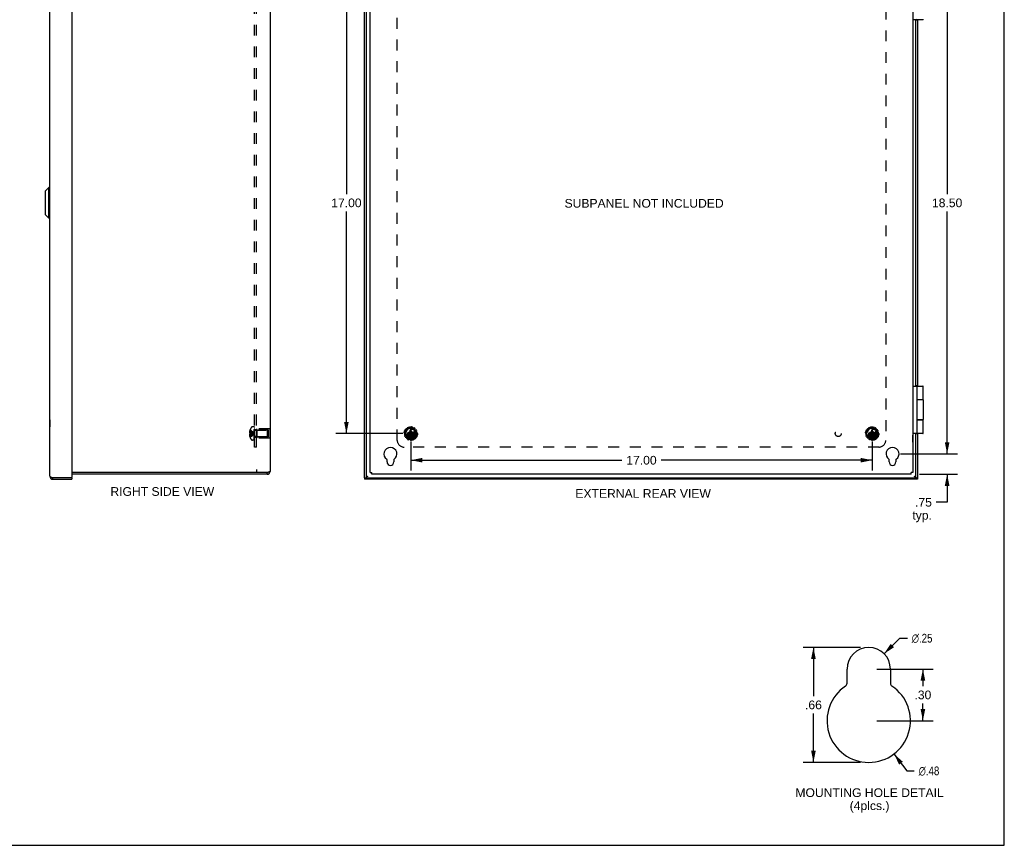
# Model space of a CAD drawing. Header units: inches. Extents: x 0 to 72.6, y 0 to 47.
# Tile 15 of 16: x 36.3 to 72.6, y 0 to 30.4. Entities that reach past the tile are written whole.
import ezdxf

# ---------------------------------------------------------------- set-up
doc = ezdxf.new("R2010")
doc.units = ezdxf.units.IN
doc.header["$LTSCALE"] = 3.990854
doc.header["$MEASUREMENT"] = 0
doc.linetypes.add('HIDDEN', pattern=[0.2, 0.1, -0.1])
doc.layers.get('0').update_dxf_attribs({"linetype": 'CONTINUOUS'})
for name, color, linetype in [('02___PRT_ALL_AXES', 7, 'CONTINUOUS'), ('06___PRT_ALL_SURFS', 7, 'CONTINUOUS'), ('DEFAULT_2', 8, 'HIDDEN'), ('DIMENSIONS', 7, 'CONTINUOUS'), ('MTG_HOLES_YES', 7, 'CONTINUOUS')]:
    doc.layers.add(name, color=color, linetype=linetype)
doc.styles.get("Standard").update_dxf_attribs({"font": 'arial.ttf'})
doc.styles.add('TEXTSTYLE_1', font='gdt', dxfattribs={"width": 0.8})
doc.dimstyles.new('DIMSTYLE_1', dxfattribs={"dimtxt": 0.320122, "dimasz": 0.426829, "dimexe": 0.09, "dimexo": 0.07, "dimgap": 0.0375, "dimtad": 0, "dimtih": 1, "dimtoh": 1, "dimzin": 4, "dimdsep": 46, "dimtxsty": 'Standard', "dimblk": '_FILLED', "dimblk1": '_FILLED', "dimblk2": '_FILLED', "dimcen": 0.09, "dimazin": 1, "dimtfac": 1, "dimtofl": 0, "dimtmove": 0, "dimatfit": 3, "dimldrblk": '_FILLED', "dimfxl": 1, "dimtolj": 1, "dimtzin": 4, "dimarcsym": 0})
doc.dimstyles.new('DIMSTYLE_2', dxfattribs={"dimtxt": 0.320122, "dimasz": 0.426829, "dimexe": 0.09, "dimexo": 0.07, "dimgap": 0.09, "dimtad": 0, "dimtih": 1, "dimtoh": 1, "dimlfac": 0.234286, "dimzin": 4, "dimdsep": 46, "dimtxsty": 'Standard', "dimblk": '_FILLED', "dimblk1": '_FILLED', "dimblk2": '_FILLED', "dimcen": 0.09, "dimazin": 1, "dimtfac": 1, "dimtofl": 0, "dimtmove": 0, "dimatfit": 1, "dimldrblk": '_FILLED', "dimfxl": 1, "dimtolj": 1, "dimtzin": 4, "dimarcsym": 0})
doc.dimstyles.new('DIMSTYLE_3', dxfattribs={"dimtxt": 0.320122, "dimasz": 0.426829, "dimexe": 0.09, "dimexo": 0.07, "dimgap": 0.0375, "dimtad": 0, "dimtih": 1, "dimtoh": 1, "dimlfac": 0.234286, "dimzin": 4, "dimdsep": 46, "dimtxsty": 'Standard', "dimblk": '_FILLED', "dimblk1": '_FILLED', "dimblk2": '_FILLED', "dimcen": 0.09, "dimazin": 1, "dimtfac": 1, "dimtofl": 0, "dimtmove": 0, "dimatfit": 3, "dimldrblk": '_FILLED', "dimfxl": 1, "dimtolj": 1, "dimtzin": 4, "dimarcsym": 0})

# ---------------------------------------------------------------- blocks, each defined once
blk = doc.blocks.new('_FILLED')
at = {"color": 0, "linetype": 'ByBlock'}
blk.add_solid([(0, 0), (-1, 0.2), (-1, -0.2)], dxfattribs=at)
blk = doc.blocks.new('*D8')
at = {"layer": 'DIMENSIONS', "color": 2, "linetype": 'Continuous'}
for p, q in [((50.393, 32.173), (47.935, 32.173)), ((48.319, 32.173), (48.319, 23.994)), ((48.319, 15.173), (48.319, 23.353)), ((50.393, 15.173), (47.935, 15.173))]:
    blk.add_line(p, q, dxfattribs=at)
at = {"layer": 'DIMENSIONS', "color": 2, "linetype": 'Continuous', "xscale": 0.4268292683, "yscale": 0.4268292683, "zscale": 0.4268292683}
for p, rotation in [((48.319, 32.173), 90), ((48.319, 15.173), 270)]:
    blk.add_blockref('_FILLED', p, dxfattribs=dict(at, rotation=rotation))
at = {"layer": 'DIMENSIONS', "color": 2, "linetype": 'Continuous', "insert": (48.319, 23.834), "char_height": 0.3201, "width": 1.11864, "attachment_point": 2, "line_spacing_factor": 0.9}
blk.add_mtext('17.00', dxfattribs=at)
blk = doc.blocks.new('*D9')
at = {"layer": 'DIMENSIONS', "color": 2, "linetype": 'Continuous'}
for p, q in [((50.692, 14.875), (50.692, 13.806)), ((67.692, 14.875), (67.692, 13.806)), ((50.692, 14.19), (58.472, 14.19)), ((67.692, 14.19), (59.911, 14.19))]:
    blk.add_line(p, q, dxfattribs=at)
at = {"layer": 'DIMENSIONS', "color": 2, "linetype": 'Continuous', "xscale": 0.4268292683, "yscale": 0.4268292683, "zscale": 0.4268292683, "rotation": 180}
blk.add_blockref('_FILLED', (50.692, 14.19), dxfattribs=at)
at = {"layer": 'DIMENSIONS', "color": 2, "linetype": 'Continuous', "xscale": 0.4268292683, "yscale": 0.4268292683, "zscale": 0.4268292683}
blk.add_blockref('_FILLED', (67.692, 14.19), dxfattribs=at)
at = {"layer": 'DIMENSIONS', "color": 2, "linetype": 'Continuous', "insert": (59.192, 14.35), "char_height": 0.3201, "width": 1.11864, "attachment_point": 2, "line_spacing_factor": 0.9}
blk.add_mtext('17.00', dxfattribs=at)
blk = doc.blocks.new('*D10')
at = {"layer": 'DIMENSIONS', "color": 2, "linetype": 'Continuous'}
for p, q in [((68.131, 7.058), (68.706, 7.631)), ((68.706, 7.631), (68.991, 7.631))]:
    blk.add_line(p, q, dxfattribs=at)
at = {"layer": 'DIMENSIONS', "color": 2, "linetype": 'Continuous', "xscale": 0.4268292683, "yscale": 0.4268292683, "zscale": 0.4268292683, "rotation": 224.9412113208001}
blk.add_blockref('_FILLED', (68.131, 7.058), dxfattribs=at)
at = {"layer": 'DIMENSIONS', "color": 2, "linetype": 'Continuous', "insert": (69.151, 7.792), "char_height": 0.32012, "width": 1.04803, "attachment_point": 1, "line_spacing_factor": 0.9, "style": 'TEXTSTYLE_1'}
blk.add_mtext('{\\fgdt;n}\\fArial;.25', dxfattribs=at)
blk = doc.blocks.new('*D11')
at = {"layer": 'DIMENSIONS', "color": 2, "linetype": 'Continuous'}
for p, q in [((68.495, 3.368), (68.971, 2.743)), ((68.971, 2.743), (69.244, 2.743))]:
    blk.add_line(p, q, dxfattribs=at)
at = {"layer": 'DIMENSIONS', "color": 2, "linetype": 'Continuous', "xscale": 0.4268292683, "yscale": 0.4268292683, "zscale": 0.4268292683, "rotation": 127.2449690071}
blk.add_blockref('_FILLED', (68.495, 3.368), dxfattribs=at)
at = {"layer": 'DIMENSIONS', "color": 2, "linetype": 'Continuous', "insert": (69.404, 2.903), "char_height": 0.32012, "width": 1.04803, "attachment_point": 1, "line_spacing_factor": 0.9, "style": 'TEXTSTYLE_1'}
blk.add_mtext('{\\fgdt;n}\\fArial;.48', dxfattribs=at)
blk = doc.blocks.new('*D12')
at = {"layer": 'DIMENSIONS', "color": 2, "linetype": 'Continuous'}
for p, q in [((67.266, 7.293), (65.144, 7.293)), ((65.528, 7.293), (65.528, 5.494)), ((65.528, 3.055), (65.528, 4.854)), ((67.266, 3.055), (65.144, 3.055))]:
    blk.add_line(p, q, dxfattribs=at)
at = {"layer": 'DIMENSIONS', "color": 2, "linetype": 'Continuous', "xscale": 0.4268292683, "yscale": 0.4268292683, "zscale": 0.4268292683}
for p, rotation in [((65.528, 7.293), 90), ((65.528, 3.055), 270)]:
    blk.add_blockref('_FILLED', p, dxfattribs=dict(at, rotation=rotation))
at = {"layer": 'DIMENSIONS', "color": 2, "linetype": 'Continuous', "insert": (65.528, 5.334), "char_height": 0.3201, "width": 0.6212, "attachment_point": 2, "line_spacing_factor": 0.9}
blk.add_mtext('.66', dxfattribs=at)
blk = doc.blocks.new('*D14')
at = {"layer": 'DIMENSIONS', "color": 2, "linetype": 'Continuous'}
for p, q in [((68.741, 32.923), (70.839, 32.923)), ((70.454, 32.923), (70.454, 23.994)), ((70.454, 14.423), (70.454, 23.353)), ((68.741, 14.423), (70.839, 14.423))]:
    blk.add_line(p, q, dxfattribs=at)
at = {"layer": 'DIMENSIONS', "color": 2, "linetype": 'Continuous', "xscale": 0.4268292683, "yscale": 0.4268292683, "zscale": 0.4268292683}
for p, rotation in [((70.454, 32.923), 90), ((70.454, 14.423), 270)]:
    blk.add_blockref('_FILLED', p, dxfattribs=dict(at, rotation=rotation))
at = {"layer": 'DIMENSIONS', "color": 2, "linetype": 'Continuous', "insert": (70.454, 23.834), "char_height": 0.3201, "width": 1.11864, "attachment_point": 2, "line_spacing_factor": 0.9}
blk.add_mtext('18.50', dxfattribs=at)
blk = doc.blocks.new('*D19')
at = {"layer": 'DIMENSIONS', "color": 2, "linetype": 'Continuous'}
for p, q in [((70.454, 14.423), (70.454, 15.277)), ((68.741, 14.423), (70.839, 14.423)), ((69.431, 13.673), (70.839, 13.673)), ((70.454, 13.673), (70.454, 12.641)), ((70.454, 12.641), (70.053, 12.641))]:
    blk.add_line(p, q, dxfattribs=at)
at = {"layer": 'DIMENSIONS', "color": 2, "linetype": 'Continuous', "xscale": 0.4268292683, "yscale": 0.4268292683, "zscale": 0.4268292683}
for p, rotation in [((70.454, 14.423), 270), ((70.454, 13.673), 90)]:
    blk.add_blockref('_FILLED', p, dxfattribs=dict(at, rotation=rotation))
at = {"layer": 'DIMENSIONS', "color": 2, "linetype": 'Continuous', "insert": (69.893, 12.801), "char_height": 0.3201, "width": 0.71998, "attachment_point": 3, "line_spacing_factor": 0.9}
blk.add_mtext('.75\\Ptyp.', dxfattribs=at)
blk = doc.blocks.new('*D20')
at = {"layer": 'DIMENSIONS', "color": 2, "linetype": 'Continuous'}
for p, q in [((67.864, 6.493), (69.945, 6.493)), ((69.561, 6.493), (69.561, 5.862)), ((69.561, 4.592), (69.561, 5.222)), ((67.864, 4.592), (69.945, 4.592))]:
    blk.add_line(p, q, dxfattribs=at)
at = {"layer": 'DIMENSIONS', "color": 2, "linetype": 'Continuous', "xscale": 0.4268292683, "yscale": 0.4268292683, "zscale": 0.4268292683}
for p, rotation in [((69.561, 6.493), 90), ((69.561, 4.592), 270)]:
    blk.add_blockref('_FILLED', p, dxfattribs=dict(at, rotation=rotation))
at = {"layer": 'DIMENSIONS', "color": 2, "linetype": 'Continuous', "insert": (69.561, 5.702), "char_height": 0.3201, "width": 0.6212, "attachment_point": 2, "line_spacing_factor": 0.9}
blk.add_mtext('.30', dxfattribs=at)

msp = doc.modelspace()

# ---------------------------------------------------------------- linework, layer by layer
at = {"color": 7, "linetype": 'Continuous'}
for p, q in [((72.561, 0), (72.561, 46.951)), ((49.047, 33.801), (49.047, 13.546)), ((69.555, 30.423), (69.192, 30.423)), ((69.302, 16.923), (69.302, 30.423)), ((69.362, 30.408), (69.302, 30.408)), ((37.235, 24.118), (37.353, 24.236)), ((37.235, 23.229), (37.235, 24.118)), ((37.353, 23.111), (37.353, 24.236)), ((37.235, 23.229), (37.353, 23.111)), ((69.192, 16.923), (69.555, 16.923)), ((69.302, 16.938), (69.362, 16.938)), ((69.336, 16.903), (69.336, 15.193)), ((69.343, 16.423), (69.555, 16.423)), ((69.559, 16.418), (69.356, 16.418)), ((69.506, 16.423), (69.506, 16.418)), ((37.387, 15.674), (37.391, 15.674)), ((37.387, 15.674), (37.387, 15.418)), ((69.555, 15.673), (69.343, 15.673)), ((69.356, 15.678), (69.559, 15.678)), ((69.506, 15.678), (69.506, 15.673)), ((37.387, 15.418), (37.391, 15.418)), ((69.555, 15.173), (69.192, 15.173)), ((69.196, 15.111), (69.192, 15.111)), ((69.196, 14.855), (69.196, 15.111)), ((69.302, 13.546), (69.302, 15.173)), ((69.362, 15.158), (69.302, 15.158)), ((69.196, 14.855), (69.192, 14.855)), ((37.503, 13.486), (37.503, 13.546)), ((38.186, 13.546), (38.201, 13.546)), ((45.01, 13.733), (38.201, 13.733)), ((38.201, 13.546), (38.201, 13.486)), ((45.398, 13.673), (45.398, 13.733)), ((48.987, 13.546), (48.987, 13.486)), ((48.987, 13.546), (69.362, 13.546)), ((49.087, 13.591), (49.084, 13.589)), ((49.088, 13.59), (49.084, 13.587)), ((49.091, 13.593), (49.087, 13.591)), ((49.092, 13.593), (49.088, 13.59)), ((49.099, 13.598), (49.092, 13.593)), ((49.192, 13.733), (49.252, 13.733)), ((49.252, 13.673), (49.252, 13.733)), ((69.192, 13.733), (69.132, 13.733)), ((69.132, 13.673), (69.132, 13.733)), ((69.25, 13.598), (69.255, 13.595)), ((69.253, 13.595), (69.25, 13.598)), ((69.259, 13.591), (69.253, 13.595)), ((69.255, 13.595), (69.258, 13.593)), ((69.258, 13.593), (69.261, 13.591)), ((69.262, 13.589), (69.259, 13.591)), ((69.266, 13.586), (69.262, 13.589)), ((69.27, 13.584), (69.266, 13.586)), ((69.362, 13.546), (69.362, 13.486)), ((0, 0), (72.561, 0))]:
    msp.add_line(p, q, dxfattribs=at)
at = {"color": 3, "linetype": 'Continuous'}
for p, q in [((37.391, 13.598), (37.391, 33.749)), ((38.201, 33.786), (38.201, 13.561)), ((48.987, 13.546), (48.987, 33.801)), ((45.51, 33.561), (45.51, 13.785)), ((49.192, 13.733), (49.192, 33.613)), ((69.192, 33.613), (69.192, 13.733)), ((69.362, 30.423), (69.362, 16.923)), ((69.362, 15.173), (69.362, 13.546)), ((49.817, 14.126), (49.817, 14.208)), ((50.067, 14.208), (50.067, 14.126)), ((68.317, 14.126), (68.317, 14.208)), ((68.567, 14.208), (68.567, 14.126)), ((45.01, 13.845), (45.01, 13.733)), ((37.467, 13.557), (37.472, 13.555)), ((37.472, 13.555), (37.479, 13.553)), ((37.479, 13.553), (37.487, 13.551)), ((37.487, 13.551), (37.503, 13.546)), ((38.186, 13.546), (37.503, 13.546)), ((37.503, 13.486), (38.201, 13.486)), ((45.398, 13.673), (38.201, 13.673)), ((45.398, 13.733), (45.01, 13.733)), ((69.362, 13.486), (48.987, 13.486)), ((69.132, 13.673), (49.252, 13.673))]:
    msp.add_line(p, q, dxfattribs=at)
for points in [[(37.391, 13.598), (37.391, 13.597), (37.391, 13.596), (37.391, 13.596), (37.392, 13.595), (37.392, 13.594), (37.392, 13.593), (37.393, 13.592), (37.393, 13.592), (37.394, 13.591), (37.394, 13.59), (37.395, 13.589), (37.396, 13.588), (37.396, 13.588), (37.397, 13.587), (37.398, 13.586), (37.399, 13.585), (37.4, 13.585), (37.401, 13.584), (37.402, 13.583), (37.404, 13.582), (37.405, 13.581), (37.406, 13.581), (37.408, 13.58), (37.409, 13.579), (37.41, 13.578), (37.412, 13.577), (37.414, 13.577), (37.415, 13.576), (37.417, 13.575), (37.419, 13.574), (37.42, 13.574), (37.422, 13.573), (37.424, 13.572), (37.426, 13.571), (37.428, 13.57), (37.43, 13.57), (37.432, 13.569), (37.434, 13.568), (37.436, 13.567), (37.438, 13.566), (37.44, 13.566), (37.443, 13.565), (37.445, 13.564), (37.447, 13.563), (37.45, 13.562), (37.452, 13.562), (37.454, 13.561), (37.457, 13.56), (37.459, 13.559), (37.462, 13.559), (37.467, 13.557)], [(45.51, 13.785), (45.509, 13.781), (45.506, 13.777), (45.502, 13.772), (45.495, 13.768), (45.487, 13.764), (45.477, 13.759), (45.466, 13.755), (45.454, 13.751), (45.441, 13.746), (45.427, 13.742), (45.413, 13.738), (45.398, 13.733)]]:
    msp.add_lwpolyline(points, dxfattribs=at)
at = {"color": 7, "linetype": 'Continuous'}
for points in [[(49.064, 13.574), (49.063, 13.573), (49.062, 13.572), (49.061, 13.571), (49.06, 13.57), (49.059, 13.569), (49.058, 13.568), (49.057, 13.567), (49.056, 13.566), (49.055, 13.565), (49.054, 13.564), (49.053, 13.563), (49.052, 13.562), (49.052, 13.561), (49.051, 13.559), (49.05, 13.558), (49.05, 13.557), (49.049, 13.556), (49.049, 13.555), (49.048, 13.554), (49.048, 13.553), (49.048, 13.552), (49.047, 13.551), (49.047, 13.55), (49.047, 13.549), (49.047, 13.548), (49.047, 13.547), (49.047, 13.546)], [(49.084, 13.587), (49.081, 13.585), (49.079, 13.584), (49.077, 13.582), (49.075, 13.581), (49.073, 13.58), (49.072, 13.579), (49.07, 13.577), (49.068, 13.576), (49.066, 13.575), (49.064, 13.574), (49.063, 13.573)], [(49.084, 13.589), (49.083, 13.588), (49.081, 13.587), (49.08, 13.585), (49.078, 13.584), (49.077, 13.583), (49.075, 13.582), (49.074, 13.581), (49.072, 13.58), (49.071, 13.579), (49.07, 13.578), (49.068, 13.577), (49.067, 13.576), (49.066, 13.575), (49.064, 13.574)], [(49.099, 13.598), (49.097, 13.597), (49.095, 13.596), (49.091, 13.593)], [(69.261, 13.591), (69.264, 13.589), (69.266, 13.588), (69.267, 13.587), (69.269, 13.585), (69.27, 13.584), (69.272, 13.583), (69.273, 13.582), (69.275, 13.581), (69.276, 13.58), (69.278, 13.579), (69.279, 13.578), (69.28, 13.577), (69.282, 13.576), (69.283, 13.575), (69.284, 13.574)], [(69.285, 13.573), (69.284, 13.574), (69.282, 13.575), (69.28, 13.576), (69.279, 13.577), (69.277, 13.579), (69.275, 13.58), (69.273, 13.581), (69.271, 13.582), (69.27, 13.584)], [(69.284, 13.574), (69.285, 13.573), (69.287, 13.572), (69.288, 13.571), (69.289, 13.57), (69.29, 13.569), (69.291, 13.568), (69.292, 13.567), (69.293, 13.566), (69.294, 13.565), (69.294, 13.564), (69.295, 13.563), (69.296, 13.562), (69.297, 13.561), (69.297, 13.559), (69.298, 13.558), (69.299, 13.557), (69.299, 13.556), (69.3, 13.555), (69.3, 13.554), (69.3, 13.553), (69.301, 13.552), (69.301, 13.551), (69.301, 13.55), (69.302, 13.549), (69.302, 13.548), (69.302, 13.547), (69.302, 13.546)]]:
    msp.add_lwpolyline(points, dxfattribs=at)
for centre, radius, start, end in [((69.316, 30.443), 0.02, 270, 360), ((69.555, 30.443), 0.02, 270, 360), ((69.316, 16.903), 0.02, 0, 90), ((69.555, 16.903), 0.02, 0, 90), ((69.356, 16.438), 0.02, 180.0002, 270), ((69.555, 16.443), 0.02, 270, 360), ((69.559, 16.398), 0.02, 0, 90), ((69.356, 15.658), 0.02, 90, 180), ((69.555, 15.653), 0.02, 0, 90), ((69.559, 15.698), 0.02, 270, 360), ((69.316, 15.193), 0.02, 270, 360), ((69.555, 15.193), 0.02, 270, 360), ((37.503, 13.598), 0.052, 236.7237, 270), ((45.398, 13.785), 0.052, 270, 302.7214)]:
    msp.add_arc(centre, radius, start, end, dxfattribs=at)
at = {"color": 3, "linetype": 'Continuous'}
for centre, radius, start, end in [((49.942, 14.423), 0.24, 303.8964, 236.1036), ((68.442, 14.423), 0.24, 303.8964, 236.1036), ((49.797, 14.208), 0.02, 0, 56.1036), ((50.087, 14.208), 0.02, 123.8964, 180), ((68.297, 14.208), 0.02, 0, 56.1036), ((68.587, 14.208), 0.02, 123.8964, 180), ((49.942, 14.126), 0.125, 180, 360), ((68.442, 14.126), 0.125, 180, 360), ((37.503, 13.598), 0.112, 180, 270), ((38.186, 13.561), 0.015, 270, 360), ((45.398, 13.785), 0.112, 270, 360)]:
    msp.add_arc(centre, radius, start, end, dxfattribs=at)
at = {"layer": '02___PRT_ALL_AXES', "color": 7, "linetype": 'Continuous'}
for p, q in [((37.391, 24.236), (37.353, 24.236)), ((37.391, 23.111), (37.353, 23.111)), ((69.575, 16.443), (69.575, 16.903)), ((69.5, 16.418), (69.5, 16.423)), ((69.579, 15.698), (69.579, 16.398)), ((69.344, 15.673), (69.344, 15.674)), ((69.5, 15.673), (69.5, 15.678)), ((69.575, 15.193), (69.575, 15.653))]:
    msp.add_line(p, q, dxfattribs=at)
at = {"layer": '02___PRT_ALL_AXES', "color": 8, "linetype": 'HIDDEN'}
for p, q in [((45.01, 15.314), (44.935, 15.314)), ((44.935, 15.314), (44.935, 15.033)), ((45.01, 15.282), (44.935, 15.282)), ((45.01, 15.314), (45.01, 15.033)), ((45.493, 15.344), (45.014, 15.344)), ((45.014, 15.003), (45.014, 15.344)), ((45.01, 15.064), (44.935, 15.064)), ((45.01, 15.033), (44.935, 15.033)), ((45.493, 15.003), (45.014, 15.003))]:
    msp.add_line(p, q, dxfattribs=at)
for centre, radius in [((50.692, 15.173), 0.141), ((66.442, 15.173), 0.109), ((67.692, 15.173), 0.141)]:
    msp.add_circle(centre, radius, dxfattribs=at)
at = {"layer": '06___PRT_ALL_SURFS', "color": 8, "linetype": 'HIDDEN'}
for p, q in [((45.51, 15.361), (45.493, 15.361)), ((45.493, 15.361), (45.493, 14.986)), ((50.583, 15.361), (50.475, 15.173)), ((50.8, 15.361), (50.583, 15.361)), ((50.908, 15.173), (50.8, 15.361)), ((67.583, 15.361), (67.475, 15.173)), ((67.8, 15.361), (67.583, 15.361)), ((67.908, 15.173), (67.8, 15.361)), ((45.51, 15.173), (45.493, 15.173)), ((45.51, 14.986), (45.493, 14.986)), ((50.475, 15.173), (50.583, 14.986)), ((50.583, 14.986), (50.8, 14.986)), ((50.8, 14.986), (50.908, 15.173)), ((67.475, 15.173), (67.583, 14.986)), ((67.583, 14.986), (67.8, 14.986)), ((67.8, 14.986), (67.908, 15.173))]:
    msp.add_line(p, q, dxfattribs=at)
at = {"layer": '06___PRT_ALL_SURFS', "color": 7, "linetype": 'Continuous'}
for p, q in [((45.514, 15.361), (45.51, 15.361)), ((45.514, 15.361), (45.514, 14.986)), ((45.514, 15.173), (45.51, 15.173)), ((45.514, 14.986), (45.51, 14.986))]:
    msp.add_line(p, q, dxfattribs=at)
at = {"layer": '06___PRT_ALL_SURFS', "color": 8, "linetype": 'HIDDEN'}
for centre in [(50.692, 15.173), (67.692, 15.173)]:
    msp.add_circle(centre, 0.171, dxfattribs=at)
at = {"layer": 'DEFAULT_2', "color": 8, "linetype": 'HIDDEN'}
for p, q in [((44.935, 14.673), (44.935, 32.673)), ((45.01, 14.673), (45.01, 32.673)), ((50.192, 14.923), (50.192, 32.423)), ((68.192, 32.423), (68.192, 14.923)), ((44.769, 15.278), (44.756, 15.278)), ((44.769, 15.314), (44.769, 15.314)), ((44.769, 15.314), (44.769, 15.313)), ((44.769, 15.313), (44.769, 15.191)), ((44.915, 15.419), (44.854, 15.419)), ((44.915, 14.927), (44.915, 15.419)), ((44.935, 15.417), (44.92, 15.417)), ((44.92, 14.927), (44.92, 15.417)), ((44.935, 15.381), (44.92, 15.381)), ((44.935, 15.374), (44.92, 15.374)), ((44.935, 15.352), (44.92, 15.352)), ((44.935, 15.312), (44.92, 15.312)), ((44.935, 15.297), (44.92, 15.297)), ((44.952, 15.297), (45.405, 15.297)), ((45.024, 15.298), (45.014, 15.308)), ((45.014, 15.038), (45.014, 15.308)), ((45.452, 15.298), (45.024, 15.298)), ((45.024, 15.298), (45.024, 15.048)), ((45.415, 15.287), (45.405, 15.297)), ((45.405, 15.297), (45.405, 15.049)), ((45.415, 15.059), (45.415, 15.287)), ((45.452, 15.048), (45.452, 15.298)), ((50.5, 15.256), (50.476, 15.273)), ((50.497, 15.226), (50.504, 15.245)), ((50.498, 15.311), (50.524, 15.298)), ((50.55, 15.327), (50.535, 15.352)), ((50.536, 15.301), (50.549, 15.315)), ((50.571, 15.378), (50.589, 15.356)), ((50.601, 15.353), (50.619, 15.361)), ((50.625, 15.372), (50.621, 15.4)), ((50.674, 15.278), (50.642, 15.223)), ((50.664, 15.409), (50.672, 15.382)), ((50.71, 15.033), (50.674, 15.314)), ((50.674, 15.314), (50.674, 15.313)), ((50.674, 15.033), (50.71, 15.314)), ((50.674, 15.313), (50.674, 15.278)), ((50.71, 15.069), (50.674, 15.278)), ((50.674, 15.069), (50.71, 15.278)), ((50.682, 15.374), (50.702, 15.374)), ((50.71, 15.313), (50.71, 15.314)), ((50.71, 15.278), (50.71, 15.313)), ((50.741, 15.223), (50.71, 15.278)), ((50.711, 15.382), (50.719, 15.409)), ((50.762, 15.4), (50.759, 15.372)), ((50.764, 15.361), (50.783, 15.353)), ((50.794, 15.356), (50.813, 15.378)), ((50.849, 15.352), (50.833, 15.327)), ((50.834, 15.315), (50.848, 15.301)), ((50.86, 15.298), (50.885, 15.311)), ((50.88, 15.245), (50.886, 15.226)), ((50.907, 15.273), (50.884, 15.256)), ((67.5, 15.256), (67.476, 15.273)), ((67.497, 15.226), (67.504, 15.245)), ((67.498, 15.311), (67.524, 15.298)), ((67.55, 15.327), (67.535, 15.352)), ((67.536, 15.301), (67.549, 15.315)), ((67.571, 15.378), (67.589, 15.356)), ((67.601, 15.353), (67.619, 15.361)), ((67.625, 15.372), (67.621, 15.4)), ((67.674, 15.278), (67.642, 15.223)), ((67.664, 15.409), (67.672, 15.382)), ((67.71, 15.033), (67.674, 15.314)), ((67.674, 15.314), (67.674, 15.313)), ((67.674, 15.033), (67.71, 15.314)), ((67.674, 15.313), (67.674, 15.278)), ((67.71, 15.069), (67.674, 15.278)), ((67.674, 15.069), (67.71, 15.278)), ((67.682, 15.374), (67.702, 15.374)), ((67.71, 15.313), (67.71, 15.314)), ((67.71, 15.278), (67.71, 15.313)), ((67.741, 15.223), (67.71, 15.278)), ((67.711, 15.382), (67.719, 15.409)), ((67.762, 15.4), (67.759, 15.372)), ((67.764, 15.361), (67.783, 15.353)), ((67.794, 15.356), (67.813, 15.378)), ((67.849, 15.352), (67.833, 15.327)), ((67.834, 15.315), (67.848, 15.301)), ((67.86, 15.298), (67.885, 15.311)), ((67.88, 15.245), (67.886, 15.226)), ((67.907, 15.273), (67.884, 15.256)), ((44.769, 15.223), (44.747, 15.223)), ((44.769, 15.124), (44.747, 15.124)), ((44.769, 15.191), (44.756, 15.191)), ((44.769, 15.155), (44.756, 15.155)), ((44.769, 15.069), (44.756, 15.069)), ((44.769, 15.191), (44.769, 15.191)), ((44.769, 15.191), (44.798, 15.189)), ((44.769, 15.158), (44.769, 15.155)), ((44.769, 15.155), (44.769, 15.155)), ((44.769, 15.155), (44.769, 15.034)), ((44.769, 15.034), (44.769, 15.033)), ((44.769, 15.033), (44.769, 15.033)), ((44.798, 15.189), (44.826, 15.186)), ((44.915, 14.927), (44.854, 14.927)), ((44.905, 15.17), (44.93, 15.173)), ((44.905, 15.17), (44.93, 15.173)), ((44.935, 15.22), (44.92, 15.22)), ((44.935, 15.219), (44.92, 15.219)), ((44.935, 15.087), (44.92, 15.087)), ((44.935, 15.079), (44.92, 15.079)), ((44.935, 15.019), (44.92, 15.019)), ((44.935, 14.997), (44.92, 14.997)), ((44.935, 14.979), (44.92, 14.979)), ((44.935, 14.943), (44.92, 14.943)), ((44.92, 14.927), (44.935, 14.927)), ((44.952, 15.049), (45.405, 15.049)), ((45.024, 15.048), (45.014, 15.038)), ((45.452, 15.048), (45.024, 15.048)), ((45.415, 15.059), (45.405, 15.049)), ((50.483, 15.171), (50.454, 15.176)), ((50.459, 15.22), (50.488, 15.219)), ((50.46, 15.121), (50.487, 15.132)), ((50.502, 15.086), (50.474, 15.079)), ((50.493, 15.143), (50.491, 15.162)), ((50.501, 15.032), (50.521, 15.052)), ((50.523, 15.064), (50.513, 15.082)), ((50.553, 15.017), (50.531, 14.999)), ((50.551, 15.191), (50.832, 15.155)), ((50.552, 15.191), (50.551, 15.191)), ((50.551, 15.155), (50.832, 15.191)), ((50.551, 15.155), (50.552, 15.155)), ((50.587, 15.191), (50.552, 15.191)), ((50.552, 15.155), (50.587, 15.155)), ((50.582, 15.005), (50.566, 15.017)), ((50.575, 14.966), (50.585, 14.993)), ((50.642, 15.223), (50.587, 15.191)), ((50.587, 15.191), (50.796, 15.155)), ((50.587, 15.155), (50.796, 15.191)), ((50.587, 15.155), (50.642, 15.124)), ((50.629, 14.974), (50.616, 14.949)), ((50.66, 14.975), (50.64, 14.979)), ((50.642, 15.223), (50.741, 15.124)), ((50.642, 15.124), (50.741, 15.223)), ((50.642, 15.124), (50.674, 15.069)), ((50.67, 14.937), (50.668, 14.966)), ((50.674, 15.069), (50.674, 15.034)), ((50.674, 15.034), (50.674, 15.033)), ((50.71, 15.069), (50.741, 15.124)), ((50.71, 15.034), (50.71, 15.069)), ((50.71, 15.033), (50.71, 15.034)), ((50.716, 14.966), (50.714, 14.937)), ((50.743, 14.979), (50.724, 14.975)), ((50.796, 15.191), (50.741, 15.223)), ((50.741, 15.124), (50.796, 15.155)), ((50.768, 14.949), (50.754, 14.974)), ((50.831, 15.191), (50.796, 15.191)), ((50.796, 15.155), (50.831, 15.155)), ((50.798, 14.993), (50.808, 14.966)), ((50.818, 15.017), (50.802, 15.005)), ((50.853, 14.999), (50.83, 15.017)), ((50.832, 15.191), (50.831, 15.191)), ((50.831, 15.155), (50.832, 15.155)), ((50.871, 15.082), (50.861, 15.064)), ((50.862, 15.052), (50.882, 15.032)), ((50.91, 15.079), (50.882, 15.086)), ((50.893, 15.162), (50.891, 15.143)), ((50.896, 15.219), (50.925, 15.22)), ((50.897, 15.132), (50.923, 15.121)), ((50.929, 15.176), (50.901, 15.171)), ((67.483, 15.171), (67.454, 15.176)), ((67.459, 15.22), (67.488, 15.219)), ((67.46, 15.121), (67.487, 15.132)), ((67.502, 15.086), (67.474, 15.079)), ((67.493, 15.143), (67.491, 15.162)), ((67.501, 15.032), (67.521, 15.052)), ((67.523, 15.064), (67.513, 15.082)), ((67.553, 15.017), (67.531, 14.999)), ((67.551, 15.155), (67.832, 15.191)), ((67.552, 15.191), (67.551, 15.191)), ((67.551, 15.191), (67.832, 15.155)), ((67.551, 15.155), (67.552, 15.155)), ((67.587, 15.191), (67.552, 15.191)), ((67.552, 15.155), (67.587, 15.155)), ((67.582, 15.005), (67.566, 15.017)), ((67.575, 14.966), (67.585, 14.993)), ((67.642, 15.223), (67.587, 15.191)), ((67.587, 15.155), (67.796, 15.191)), ((67.587, 15.191), (67.796, 15.155)), ((67.587, 15.155), (67.642, 15.124)), ((67.629, 14.974), (67.616, 14.949)), ((67.66, 14.975), (67.64, 14.979)), ((67.642, 15.223), (67.741, 15.124)), ((67.642, 15.124), (67.741, 15.223)), ((67.642, 15.124), (67.674, 15.069)), ((67.67, 14.937), (67.668, 14.966)), ((67.674, 15.069), (67.674, 15.034)), ((67.674, 15.034), (67.674, 15.033)), ((67.71, 15.069), (67.741, 15.124)), ((67.71, 15.034), (67.71, 15.069)), ((67.71, 15.033), (67.71, 15.034)), ((67.716, 14.966), (67.714, 14.937)), ((67.743, 14.979), (67.724, 14.975)), ((67.796, 15.191), (67.741, 15.223)), ((67.741, 15.124), (67.796, 15.155)), ((67.768, 14.949), (67.754, 14.974)), ((67.831, 15.191), (67.796, 15.191)), ((67.796, 15.155), (67.831, 15.155)), ((67.798, 14.993), (67.808, 14.966)), ((67.818, 15.017), (67.802, 15.005)), ((67.853, 14.999), (67.83, 15.017)), ((67.832, 15.191), (67.831, 15.191)), ((67.831, 15.155), (67.832, 15.155)), ((67.871, 15.082), (67.861, 15.064)), ((67.862, 15.052), (67.882, 15.032)), ((67.91, 15.079), (67.882, 15.086)), ((67.893, 15.162), (67.891, 15.143)), ((67.896, 15.219), (67.925, 15.22)), ((67.897, 15.132), (67.923, 15.121)), ((67.929, 15.176), (67.901, 15.171)), ((45.01, 14.673), (44.935, 14.673)), ((67.942, 14.673), (50.442, 14.673))]:
    msp.add_line(p, q, dxfattribs=at)
for points in [[(44.756, 15.278), (44.754, 15.271), (44.753, 15.264), (44.751, 15.257), (44.75, 15.25), (44.749, 15.243), (44.748, 15.237), (44.748, 15.23), (44.747, 15.223)], [(44.769, 15.314), (44.798, 15.294), (44.826, 15.273), (44.854, 15.25), (44.88, 15.226), (44.905, 15.201), (44.93, 15.173)], [(44.769, 15.278), (44.798, 15.263), (44.826, 15.248), (44.853, 15.231), (44.88, 15.213), (44.905, 15.194), (44.93, 15.173)], [(50.71, 15.314), (50.704, 15.314), (50.698, 15.314), (50.692, 15.314), (50.686, 15.314), (50.68, 15.314), (50.674, 15.314)], [(67.71, 15.314), (67.704, 15.314), (67.698, 15.314), (67.692, 15.314), (67.686, 15.314), (67.68, 15.314), (67.674, 15.314)], [(44.747, 15.223), (44.748, 15.219), (44.748, 15.216), (44.749, 15.212), (44.75, 15.208), (44.751, 15.204), (44.753, 15.2), (44.754, 15.196), (44.756, 15.191)], [(44.756, 15.155), (44.754, 15.151), (44.753, 15.147), (44.751, 15.143), (44.75, 15.139), (44.749, 15.135), (44.748, 15.131), (44.748, 15.127), (44.747, 15.124)], [(44.747, 15.124), (44.748, 15.117), (44.748, 15.11), (44.749, 15.103), (44.75, 15.097), (44.751, 15.09), (44.753, 15.083), (44.754, 15.076), (44.756, 15.069)], [(44.769, 15.223), (44.798, 15.216), (44.826, 15.209), (44.853, 15.201), (44.88, 15.192), (44.905, 15.183), (44.93, 15.173)], [(44.769, 15.173), (44.769, 15.176), (44.769, 15.179), (44.769, 15.182), (44.769, 15.185), (44.769, 15.188), (44.769, 15.191)], [(44.769, 15.185), (44.769, 15.182), (44.769, 15.179)], [(44.769, 15.124), (44.798, 15.131), (44.826, 15.138), (44.853, 15.146), (44.88, 15.155), (44.905, 15.164), (44.93, 15.173)], [(44.769, 15.155), (44.769, 15.158), (44.769, 15.161), (44.769, 15.164), (44.769, 15.167), (44.769, 15.17), (44.769, 15.173)], [(44.769, 15.033), (44.798, 15.053), (44.826, 15.074), (44.854, 15.097), (44.88, 15.121), (44.905, 15.146), (44.93, 15.173)], [(44.769, 15.069), (44.798, 15.084), (44.826, 15.099), (44.853, 15.116), (44.88, 15.134), (44.905, 15.153), (44.93, 15.173)], [(44.769, 15.155), (44.798, 15.158), (44.826, 15.161), (44.853, 15.164), (44.88, 15.167), (44.905, 15.17)], [(44.769, 15.155), (44.798, 15.158), (44.826, 15.161), (44.854, 15.164), (44.88, 15.167)], [(44.769, 15.167), (44.769, 15.164), (44.769, 15.161)], [(44.826, 15.186), (44.854, 15.183), (44.88, 15.18), (44.905, 15.177), (44.93, 15.173)], [(44.853, 15.183), (44.88, 15.18), (44.905, 15.177), (44.93, 15.173)], [(50.551, 15.191), (50.551, 15.188), (50.551, 15.185), (50.551, 15.182), (50.551, 15.179), (50.551, 15.176), (50.551, 15.173)], [(50.551, 15.173), (50.551, 15.17), (50.551, 15.167), (50.551, 15.164), (50.551, 15.161), (50.551, 15.158), (50.551, 15.155)], [(50.674, 15.033), (50.68, 15.033), (50.686, 15.033), (50.692, 15.033), (50.698, 15.033), (50.704, 15.033), (50.71, 15.033)], [(50.832, 15.173), (50.832, 15.176), (50.832, 15.179), (50.832, 15.182), (50.832, 15.185), (50.832, 15.188), (50.832, 15.191)], [(50.832, 15.155), (50.832, 15.158), (50.832, 15.161), (50.832, 15.164), (50.832, 15.167), (50.832, 15.17), (50.832, 15.173)], [(67.551, 15.191), (67.551, 15.188), (67.551, 15.185), (67.551, 15.182), (67.551, 15.179), (67.551, 15.176), (67.551, 15.173)], [(67.551, 15.173), (67.551, 15.17), (67.551, 15.167), (67.551, 15.164), (67.551, 15.161), (67.551, 15.158), (67.551, 15.155)], [(67.674, 15.033), (67.68, 15.033), (67.686, 15.033), (67.692, 15.033), (67.698, 15.033), (67.704, 15.033), (67.71, 15.033)], [(67.832, 15.173), (67.832, 15.176), (67.832, 15.179), (67.832, 15.182), (67.832, 15.185), (67.832, 15.188), (67.832, 15.191)], [(67.832, 15.155), (67.832, 15.158), (67.832, 15.161), (67.832, 15.164), (67.832, 15.167), (67.832, 15.17), (67.832, 15.173)]]:
    msp.add_lwpolyline(points, dxfattribs=at)
for centre, radius in [((50.692, 15.173), 0.246), ((50.692, 15.173), 0.172), ((50.692, 15.173), 0.143), ((50.692, 15.173), 0.135), ((50.692, 15.173), 0.128), ((50.692, 15.173), 0.125), ((50.692, 15.173), 0.124), ((50.692, 15.173), 0.114), ((67.692, 15.173), 0.246), ((67.692, 15.173), 0.172), ((67.692, 15.173), 0.143), ((67.692, 15.173), 0.135), ((67.692, 15.173), 0.128), ((67.692, 15.173), 0.125), ((67.692, 15.173), 0.124), ((67.692, 15.173), 0.114)]:
    msp.add_circle(centre, radius, dxfattribs=at)
for centre, radius, start, end in [((45.097, 15.173), 0.357, 156.9983, 162.9593), ((45.097, 15.173), 0.357, 139.0666, 156.8097), ((44.854, 15.384), 0.035, 90, 139.0666), ((44.952, 15.335), 0.0372, 180, 210.0497), ((44.952, 15.335), 0.0372, 242.4601, 270), ((50.482, 15.281), 0.01, 152.9326, 235.8493), ((50.494, 15.302), 0.01, 64.1507, 147.0674), ((50.494, 15.248), 0.01, 342, 55.8493), ((50.528, 15.307), 0.01, 244.1507, 318), ((50.543, 15.357), 0.01, 128.9326, 211.8493), ((50.542, 15.322), 0.01, 318, 31.8493), ((50.563, 15.371), 0.01, 40.1507, 123.0674), ((50.597, 15.362), 0.01, 220.1507, 294), ((50.615, 15.37), 0.01, 294, 7.8493), ((50.631, 15.401), 0.01, 104.9326, 187.8493), ((50.655, 15.407), 0.01, 16.1507, 99.0674), ((50.682, 15.384), 0.01, 196.1507, 270), ((50.702, 15.384), 0.01, 270, 343.8493), ((50.729, 15.407), 0.01, 80.9326, 163.8493), ((50.753, 15.401), 0.01, 352.1507, 75.0674), ((50.768, 15.37), 0.01, 172.1507, 246), ((50.787, 15.362), 0.01, 246, 319.8493), ((50.821, 15.371), 0.01, 56.9326, 139.8493), ((50.842, 15.322), 0.01, 148.1507, 222), ((50.84, 15.357), 0.01, 328.1507, 51.0674), ((50.855, 15.307), 0.01, 222, 295.8493), ((50.889, 15.248), 0.01, 124.1507, 198), ((50.89, 15.302), 0.01, 32.9326, 115.8493), ((50.902, 15.281), 0.01, 304.1507, 27.0674), ((67.482, 15.281), 0.01, 152.9326, 235.8493), ((67.494, 15.302), 0.01, 64.1507, 147.0674), ((67.494, 15.248), 0.01, 342, 55.8493), ((67.528, 15.307), 0.01, 244.1507, 318), ((67.543, 15.357), 0.01, 128.9326, 211.8493), ((67.542, 15.322), 0.01, 318, 31.8493), ((67.563, 15.371), 0.01, 40.1507, 123.0674), ((67.597, 15.362), 0.01, 220.1507, 294), ((67.615, 15.37), 0.01, 294, 7.8493), ((67.631, 15.401), 0.01, 104.9326, 187.8493), ((67.655, 15.407), 0.01, 16.1507, 99.0674), ((67.682, 15.384), 0.01, 196.1507, 270), ((67.702, 15.384), 0.01, 270, 343.8493), ((67.729, 15.407), 0.01, 80.9326, 163.8493), ((67.753, 15.401), 0.01, 352.1507, 75.0674), ((67.768, 15.37), 0.01, 172.1507, 246), ((67.787, 15.362), 0.01, 246, 319.8493), ((67.821, 15.371), 0.01, 56.9326, 139.8493), ((67.842, 15.322), 0.01, 148.1507, 222), ((67.84, 15.357), 0.01, 328.1507, 51.0674), ((67.855, 15.307), 0.01, 222, 295.8493), ((67.889, 15.248), 0.01, 124.1507, 198), ((67.89, 15.302), 0.01, 32.9326, 115.8493), ((67.902, 15.281), 0.01, 304.1507, 27.0674), ((45.097, 15.173), 0.357, 197.0407, 203.0017), ((45.097, 15.173), 0.357, 203.1903, 220.9334), ((44.854, 14.962), 0.035, 220.9334, 270), ((44.952, 15.012), 0.0372, 149.9503, 180), ((44.952, 15.012), 0.0372, 90, 117.5399), ((50.442, 14.923), 0.25, 180, 270), ((50.456, 15.186), 0.01, 176.9326, 259.8493), ((50.459, 15.21), 0.01, 88.1507, 171.0674), ((50.464, 15.112), 0.01, 112.1507, 195.0674), ((50.471, 15.089), 0.01, 200.9326, 283.8493), ((50.481, 15.161), 0.01, 6, 79.8493), ((50.483, 15.141), 0.01, 292.1507, 6), ((50.488, 15.229), 0.01, 268.1507, 342), ((50.509, 15.025), 0.01, 136.1507, 219.0674), ((50.504, 15.077), 0.01, 30, 103.8493), ((50.525, 15.007), 0.01, 224.9326, 307.8493), ((50.514, 15.059), 0.01, 316.1507, 30), ((50.56, 15.009), 0.01, 54, 127.8493), ((50.585, 14.963), 0.01, 160.1507, 243.0674), ((50.576, 14.997), 0.01, 340.1507, 54), ((50.607, 14.953), 0.01, 248.9326, 331.8493), ((50.638, 14.969), 0.01, 78, 151.8493), ((50.658, 14.965), 0.01, 4.1507, 78), ((50.68, 14.938), 0.01, 184.1507, 267.0674), ((50.704, 14.938), 0.01, 272.9326, 355.8493), ((50.726, 14.965), 0.01, 102, 175.8493), ((50.745, 14.969), 0.01, 28.1507, 102), ((50.777, 14.953), 0.01, 208.1507, 291.0674), ((50.808, 14.997), 0.01, 126, 199.8493), ((50.799, 14.963), 0.01, 296.9326, 19.8493), ((50.824, 15.009), 0.01, 52.1507, 126), ((50.859, 15.007), 0.01, 232.1507, 315.0674), ((50.869, 15.059), 0.01, 150, 223.8493), ((50.879, 15.077), 0.01, 76.1507, 150), ((50.875, 15.025), 0.01, 320.9326, 43.8493), ((50.895, 15.229), 0.01, 198, 271.8493), ((50.901, 15.141), 0.01, 174, 247.8493), ((50.903, 15.161), 0.01, 100.1507, 174), ((50.912, 15.089), 0.01, 256.1507, 339.0674), ((50.92, 15.112), 0.01, 344.9326, 67.8493), ((50.925, 15.21), 0.01, 8.9326, 91.8493), ((50.927, 15.186), 0.01, 280.1507, 3.0674), ((67.456, 15.186), 0.01, 176.9326, 259.8493), ((67.459, 15.21), 0.01, 88.1507, 171.0674), ((67.464, 15.112), 0.01, 112.1507, 195.0674), ((67.471, 15.089), 0.01, 200.9326, 283.8493), ((67.481, 15.161), 0.01, 6, 79.8493), ((67.483, 15.141), 0.01, 292.1507, 6), ((67.488, 15.229), 0.01, 268.1507, 342), ((67.509, 15.025), 0.01, 136.1507, 219.0674), ((67.504, 15.077), 0.01, 30, 103.8493), ((67.525, 15.007), 0.01, 224.9326, 307.8493), ((67.514, 15.059), 0.01, 316.1507, 30), ((67.56, 15.009), 0.01, 54, 127.8493), ((67.585, 14.963), 0.01, 160.1507, 243.0674), ((67.576, 14.997), 0.01, 340.1507, 54), ((67.607, 14.953), 0.01, 248.9326, 331.8493), ((67.638, 14.969), 0.01, 78, 151.8493), ((67.658, 14.965), 0.01, 4.1507, 78), ((67.68, 14.938), 0.01, 184.1507, 267.0674), ((67.704, 14.938), 0.01, 272.9326, 355.8493), ((67.726, 14.965), 0.01, 102, 175.8493), ((67.745, 14.969), 0.01, 28.1507, 102), ((67.777, 14.953), 0.01, 208.1507, 291.0674), ((67.808, 14.997), 0.01, 126, 199.8493), ((67.799, 14.963), 0.01, 296.9326, 19.8493), ((67.824, 15.009), 0.01, 52.1507, 126), ((67.859, 15.007), 0.01, 232.1507, 315.0674), ((67.869, 15.059), 0.01, 150, 223.8493), ((67.879, 15.077), 0.01, 76.1507, 150), ((67.875, 15.025), 0.01, 320.9326, 43.8493), ((67.895, 15.229), 0.01, 198, 271.8493), ((67.901, 15.141), 0.01, 174, 247.8493), ((67.903, 15.161), 0.01, 100.1507, 174), ((67.912, 15.089), 0.01, 256.1507, 339.0674), ((67.92, 15.112), 0.01, 344.9326, 67.8493), ((67.925, 15.21), 0.01, 8.9326, 91.8493), ((67.927, 15.186), 0.01, 280.1507, 3.0674), ((67.942, 14.923), 0.25, 270, 360)]:
    msp.add_arc(centre, radius, start, end, dxfattribs=at)
at = {"layer": 'MTG_HOLES_YES', "color": 3, "linetype": 'Continuous'}
for p, q in [((66.765, 5.973), (66.765, 6.493)), ((68.365, 6.493), (68.365, 5.973))]:
    msp.add_line(p, q, dxfattribs=at)
for centre, radius, start, end in [((67.565, 6.493), 0.8, 0, 180), ((67.565, 4.592), 1.537, 123.8964, 56.1036), ((66.637, 5.973), 0.128, 303.8964, 360), ((68.493, 5.973), 0.128, 180, 236.1036)]:
    msp.add_arc(centre, radius, start, end, dxfattribs=at)

# ---------------------------------------------------------------- texts
at = {"layer": 'DIMENSIONS', "color": 2, "linetype": 'Continuous', "char_height": 0.32012, "attachment_point": 2, "line_spacing_factor": 0.9}
for s, insert, width in [('SUBPANEL NOT INCLUDED', (59.289, 23.817), 5.85383), ('RIGHT SIDE VIEW', (41.535, 13.198), 3.81766), ('EXTERNAL REAR VIEW', (59.252, 13.125), 4.98391), ('MOUNTING HOLE DETAIL\\P(4plcs.)', (67.596, 2.1), 5.45635)]:
    msp.add_mtext(s, dxfattribs=dict(at, insert=insert, width=width))

# ---------------------------------------------------------------- dimensions: what is measured, and where the dimension line sits
at = {"layer": 'DIMENSIONS', "color": 2, "linetype": 'Continuous'}
for base, p1, p2, dimstyle, picture, middle in [((70.454, 14.423), (68.671, 32.923), (68.671, 14.423), 'DIMSTYLE_1', '*D14', (70.468, 23.672)), ((48.319, 15.173), (50.463, 32.173), (50.463, 15.173), 'DIMSTYLE_1', '*D8', (48.333, 23.672)), ((65.528, 3.055), (67.336, 7.293), (67.336, 3.055), 'DIMSTYLE_3', '*D12', (65.537, 5.172)), ((69.561, 4.592), (67.794, 6.493), (67.794, 4.592), 'DIMSTYLE_3', '*D20', (69.57, 5.541))]:
    dim = msp.add_linear_dim(base=base, p1=p1, p2=p2, angle=270, dimstyle=dimstyle, dxfattribs=at)
    dim.commit()
    dim.dimension.update_dxf_attribs({"geometry": picture, "text_midpoint": middle, "dimtype": 160})
dim = msp.add_linear_dim(base=(70.454, 14.423), p1=(69.361, 13.673), p2=(68.671, 14.423), angle=90, text='<>\\Ptyp.', dimstyle='DIMSTYLE_1', dxfattribs=at)
dim.commit()
dim.dimension.update_dxf_attribs({"geometry": '*D19', "text_midpoint": (69.533, 12.401), "dimtype": 160})
dim = msp.add_linear_dim(base=(67.692, 14.19), p1=(50.692, 14.945), p2=(67.692, 14.945), dimstyle='DIMSTYLE_1', dxfattribs=at)
dim.commit()
dim.dimension.update_dxf_attribs({"geometry": '*D9', "text_midpoint": (59.205, 14.188), "dimtype": 160})
for p1, p2, picture, middle in [((68.13136, 7.05842), (66.99839, 5.92778), '*D10', (69.67468, 7.63148)), ((68.495, 3.368), (66.635, 5.815), '*D11', (69.928, 2.743))]:
    dim = msp.add_diameter_dim_2p(p1=p1, p2=p2, text='%%c<>', dimstyle='DIMSTYLE_2', override={"dimpost": '<>'}, dxfattribs=at)
    dim.commit()
    dim.dimension.update_dxf_attribs({"geometry": picture, "text_midpoint": middle, "dimtype": 163})

doc.saveas('drawing.dxf')
